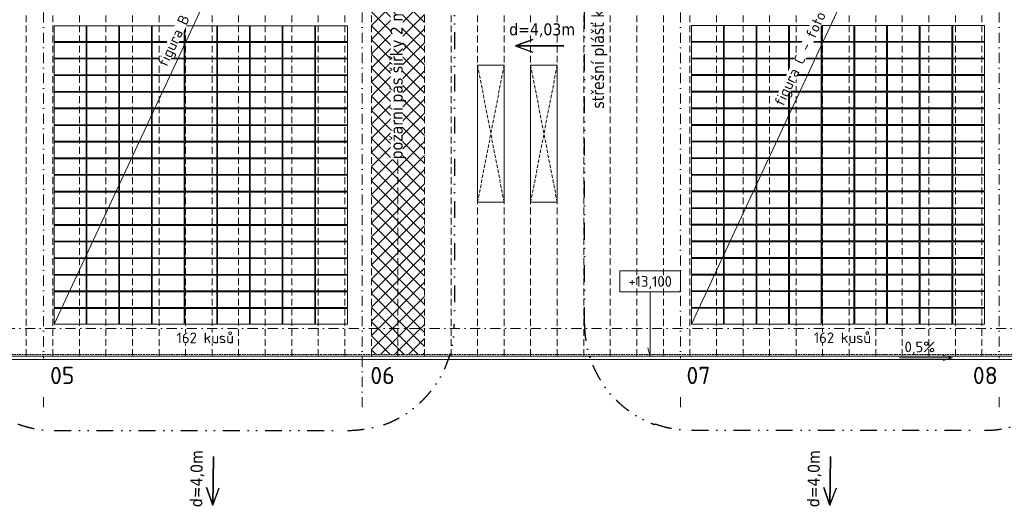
# Model space of a CAD drawing. Header units: millimetres. Extents: x -725694 to 4766210, y -2984614 to 2187451.
# Tile 249 of 256: x 41101 to 78194, y 143304 to 161624. Entities that reach past the tile are written whole.
import ezdxf
from ezdxf.enums import TextEntityAlignment as Align

# ---------------------------------------------------------------- set-up
doc = ezdxf.new("R2010")
doc.units = ezdxf.units.MM
for name, pattern in [('CENTERX2', [101.6, 63.5, -12.7, 12.7, -12.7]), ('DASHDOT', [25.4, 12.7, -6.35, 0, -6.35]), ('DASHED', [19.05, 12.7, -6.35]), ('DIVIDE', [31.75, 12.7, -6.35, 0, -6.35, 0, -6.35]), ('HIDDEN', [9.525, 6.35, -3.175]), ('ČÁRKOVANÁ', [19.05, 12.7, -6.35])]:
    doc.linetypes.add(name, pattern=pattern)
for name, color, linetype, lineweight in [('___FVE_návrh var.2', 7, 'Continuous', 5), ('A99_N_kce-pod', 7, 'DASHED', 20), ('A99_N_kce-pohl', 7, 'Continuous', 9), ('A99_N_koty-vysk', 7, 'Continuous', 9), ('A99_N_sraf', 7, 'Continuous', 0), ('A99_N_txt-popis-200', 7, 'Continuous', 5), ('A99_S_osy', 7, 'CENTERX2', 5), ('PBS - odstupy', 1, 'DIVIDE', 30)]:
    doc.layers.add(name, color=color, linetype=linetype, lineweight=lineweight)
doc.styles.add('A99_kota', font='isocpeur.ttf', dxfattribs={"height": 2})
doc.styles.add('ad_popis 100', font='isocpeur.ttf', dxfattribs={"height": 200})
doc.styles.add('PBS', font='tahoma.ttf')

# ---------------------------------------------------------------- blocks, each defined once
blk = doc.blocks.new('*U358')
at = {"color": 0, "linetype": 'ByBlock'}
for p, q in [((5.7, -4), (5.7, -16.06)), ((5.7, -16.06), (5.29, -14.52))]:
    blk.add_line(p, q, dxfattribs=at)
blk.add_lwpolyline([(0, -4), (11.4, -4), (11.4, 0), (0, 0)], close=True, dxfattribs=at)
at = {"color": 0, "linetype": 'ByBlock', "style": 'A99_kota'}
for tag, p in [('VYSKA', (5.7, -2.24)), ('VYSKA_POPIS1', (5.7, -6.04)), ('VYSKA_POPIS2', (5.9, -9.54)), ('VYSKA_POPIS3', (5.9, -13.04))]:
    blk.add_attdef(tag, text='', height=2, dxfattribs=at).set_placement(p, align=Align.MIDDLE)

msp = doc.modelspace()

# ---------------------------------------------------------------- hatches: boundary and pattern name
at = {"layer": 'A99_N_sraf', "linetype": 'Continuous', "lineweight": 0, "ltscale": 0.5, "transparency": 33554687}
h = msp.add_hatch(dxfattribs=at)
h.set_pattern_fill('ANSI37', scale=3000)
h.set_pattern_definition([(45, (1575, 39157.5), (-265.165, 265.165), []), (135, (1575, 39157.5), (-265.165, -265.165), [])])
h.paths.add_polyline_path([(56350, 176350), (54350, 176350), (54350, 149020), (56350, 149020)])

# ---------------------------------------------------------------- linework, layer by layer
at = {"layer": '___FVE_návrh var.2', "color": 7, "linetype": 'Continuous', "lineweight": 5, "ltscale": 0.5}
for points in [[(42405, 150160), (53450, 173850)], [(66410, 150165), (77450, 173855)], [(66410, 153920), (66410, 153905), (66370, 153905)]]:
    msp.add_lwpolyline(points, dxfattribs=at)
at = {"layer": '___FVE_návrh var.2', "color": 7, "lineweight": 5, "ltscale": 2}
for points in [[(43605, 160800), (43605, 161395), (42405, 161395), (42405, 160800)], [(44835, 160800), (44835, 161395), (43635, 161395), (43635, 160800)], [(46065, 160800), (46065, 161395), (44865, 161395), (44865, 160800)], [(47295, 160800), (47295, 161395), (46095, 161395), (46095, 160800)], [(48525, 160800), (48525, 161395), (47325, 161395), (47325, 160800)], [(48555, 160800), (48555, 161395), (49755, 161395), (49755, 160800)], [(49785, 160800), (49785, 161395), (50985, 161395), (50985, 160800)], [(51015, 160800), (51015, 161395), (52215, 161395), (52215, 160800)], [(52245, 160800), (52245, 161395), (53445, 161395), (53445, 160800)], [(67610, 160805), (67610, 161400), (66410, 161400), (66410, 160805)], [(68840, 160805), (68840, 161400), (67640, 161400), (67640, 160805)], [(70070, 160805), (70070, 161400), (68870, 161400), (68870, 160805)], [(71300, 160805), (71300, 161400), (70100, 161400), (70100, 160805)], [(72530, 160805), (72530, 161400), (71330, 161400), (71330, 160805)], [(72560, 160805), (72560, 161400), (73760, 161400), (73760, 160805)], [(73790, 160805), (73790, 161400), (74990, 161400), (74990, 160805)], [(75020, 160805), (75020, 161400), (76220, 161400), (76220, 160805)], [(76250, 160805), (76250, 161400), (77450, 161400), (77450, 160805)], [(43605, 160175), (43605, 160770), (42405, 160770), (42405, 160175)], [(44835, 160175), (44835, 160770), (43635, 160770), (43635, 160175)], [(46065, 160175), (46065, 160770), (44865, 160770), (44865, 160175)], [(47295, 160175), (47295, 160770), (46095, 160770), (46095, 160175)], [(48525, 160175), (48525, 160770), (47325, 160770), (47325, 160175)], [(48555, 160175), (48555, 160770), (49755, 160770), (49755, 160175)], [(49785, 160175), (49785, 160770), (50985, 160770), (50985, 160175)], [(51015, 160175), (51015, 160770), (52215, 160770), (52215, 160175)], [(52245, 160175), (52245, 160770), (53445, 160770), (53445, 160175)], [(67610, 160180), (67610, 160775), (66410, 160775), (66410, 160180)], [(68840, 160180), (68840, 160775), (67640, 160775), (67640, 160180)], [(70070, 160180), (70070, 160775), (68870, 160775), (68870, 160180)], [(71300, 160180), (71300, 160775), (70100, 160775), (70100, 160180)], [(72530, 160180), (72530, 160775), (71330, 160775), (71330, 160180)], [(72560, 160180), (72560, 160775), (73760, 160775), (73760, 160180)], [(73790, 160180), (73790, 160775), (74990, 160775), (74990, 160180)], [(75020, 160180), (75020, 160775), (76220, 160775), (76220, 160180)], [(76250, 160180), (76250, 160775), (77450, 160775), (77450, 160180)], [(43605, 159550), (43605, 160145), (42405, 160145), (42405, 159550)], [(44835, 159550), (44835, 160145), (43635, 160145), (43635, 159550)], [(46065, 159550), (46065, 160145), (44865, 160145), (44865, 159550)], [(47295, 159550), (47295, 160145), (46095, 160145), (46095, 159550)], [(48525, 159550), (48525, 160145), (47325, 160145), (47325, 159550)], [(48555, 159550), (48555, 160145), (49755, 160145), (49755, 159550)], [(49785, 159550), (49785, 160145), (50985, 160145), (50985, 159550)], [(51015, 159550), (51015, 160145), (52215, 160145), (52215, 159550)], [(52245, 159550), (52245, 160145), (53445, 160145), (53445, 159550)], [(67610, 159555), (67610, 160150), (66410, 160150), (66410, 159555)], [(68840, 159555), (68840, 160150), (67640, 160150), (67640, 159555)], [(70070, 159555), (70070, 160150), (68870, 160150), (68870, 159555)], [(71300, 159555), (71300, 160150), (70100, 160150), (70100, 159555)], [(72530, 159555), (72530, 160150), (71330, 160150), (71330, 159555)], [(72560, 159555), (72560, 160150), (73760, 160150), (73760, 159555)], [(73790, 159555), (73790, 160150), (74990, 160150), (74990, 159555)], [(75020, 159555), (75020, 160150), (76220, 160150), (76220, 159555)], [(76250, 159555), (76250, 160150), (77450, 160150), (77450, 159555)], [(43605, 158925), (43605, 159520), (42405, 159520), (42405, 158925)], [(44835, 158925), (44835, 159520), (43635, 159520), (43635, 158925)], [(46065, 158925), (46065, 159520), (44865, 159520), (44865, 158925)], [(47295, 158925), (47295, 159520), (46095, 159520), (46095, 158925)], [(48525, 158925), (48525, 159520), (47325, 159520), (47325, 158925)], [(48555, 158925), (48555, 159520), (49755, 159520), (49755, 158925)], [(49785, 158925), (49785, 159520), (50985, 159520), (50985, 158925)], [(51015, 158925), (51015, 159520), (52215, 159520), (52215, 158925)], [(52245, 158925), (52245, 159520), (53445, 159520), (53445, 158925)], [(67610, 158930), (67610, 159525), (66410, 159525), (66410, 158930)], [(68840, 158930), (68840, 159525), (67640, 159525), (67640, 158930)], [(70070, 158930), (70070, 159525), (68870, 159525), (68870, 158930)], [(71300, 158930), (71300, 159525), (70100, 159525), (70100, 158930)], [(72530, 158930), (72530, 159525), (71330, 159525), (71330, 158930)], [(72560, 158930), (72560, 159525), (73760, 159525), (73760, 158930)], [(73790, 158930), (73790, 159525), (74990, 159525), (74990, 158930)], [(75020, 158930), (75020, 159525), (76220, 159525), (76220, 158930)], [(76250, 158930), (76250, 159525), (77450, 159525), (77450, 158930)], [(43605, 158300), (43605, 158895), (42405, 158895), (42405, 158300)], [(44835, 158300), (44835, 158895), (43635, 158895), (43635, 158300)], [(46065, 158300), (46065, 158895), (44865, 158895), (44865, 158300)], [(47295, 158300), (47295, 158895), (46095, 158895), (46095, 158300)], [(48525, 158300), (48525, 158895), (47325, 158895), (47325, 158300)], [(48555, 158300), (48555, 158895), (49755, 158895), (49755, 158300)], [(49785, 158300), (49785, 158895), (50985, 158895), (50985, 158300)], [(51015, 158300), (51015, 158895), (52215, 158895), (52215, 158300)], [(52245, 158300), (52245, 158895), (53445, 158895), (53445, 158300)], [(67610, 158305), (67610, 158900), (66410, 158900), (66410, 158305)], [(68840, 158305), (68840, 158900), (67640, 158900), (67640, 158305)], [(70070, 158305), (70070, 158900), (68870, 158900), (68870, 158305)], [(71300, 158305), (71300, 158900), (70100, 158900), (70100, 158305)], [(72530, 158305), (72530, 158900), (71330, 158900), (71330, 158305)], [(72560, 158305), (72560, 158900), (73760, 158900), (73760, 158305)], [(73790, 158305), (73790, 158900), (74990, 158900), (74990, 158305)], [(75020, 158305), (75020, 158900), (76220, 158900), (76220, 158305)], [(76250, 158305), (76250, 158900), (77450, 158900), (77450, 158305)], [(43605, 157670), (43605, 158265), (42405, 158265), (42405, 157670)], [(44835, 157670), (44835, 158265), (43635, 158265), (43635, 157670)], [(46065, 157670), (46065, 158265), (44865, 158265), (44865, 157670)], [(47295, 157670), (47295, 158265), (46095, 158265), (46095, 157670)], [(48525, 157670), (48525, 158265), (47325, 158265), (47325, 157670)], [(48555, 157670), (48555, 158265), (49755, 158265), (49755, 157670)], [(49785, 157670), (49785, 158265), (50985, 158265), (50985, 157670)], [(51015, 157670), (51015, 158265), (52215, 158265), (52215, 157670)], [(52245, 157670), (52245, 158265), (53445, 158265), (53445, 157670)], [(67610, 157675), (67610, 158270), (66410, 158270), (66410, 157675)], [(68840, 157675), (68840, 158270), (67640, 158270), (67640, 157675)], [(70070, 157675), (70070, 158270), (68870, 158270), (68870, 157675)], [(71300, 157675), (71300, 158270), (70100, 158270), (70100, 157675)], [(72530, 157675), (72530, 158270), (71330, 158270), (71330, 157675)], [(72560, 157675), (72560, 158270), (73760, 158270), (73760, 157675)], [(73790, 157675), (73790, 158270), (74990, 158270), (74990, 157675)], [(75020, 157675), (75020, 158270), (76220, 158270), (76220, 157675)], [(76250, 157675), (76250, 158270), (77450, 158270), (77450, 157675)], [(67610, 157050), (67610, 157645), (66410, 157645), (66410, 157050)], [(68840, 157050), (68840, 157645), (67640, 157645), (67640, 157050)], [(70070, 157050), (70070, 157645), (68870, 157645), (68870, 157050)], [(71300, 157050), (71300, 157645), (70100, 157645), (70100, 157050)], [(72530, 157050), (72530, 157645), (71330, 157645), (71330, 157050)], [(72560, 157050), (72560, 157645), (73760, 157645), (73760, 157050)], [(73790, 157050), (73790, 157645), (74990, 157645), (74990, 157050)], [(75020, 157050), (75020, 157645), (76220, 157645), (76220, 157050)], [(76250, 157050), (76250, 157645), (77450, 157645), (77450, 157050)], [(43605, 157045), (43605, 157640), (42405, 157640), (42405, 157045)], [(44835, 157045), (44835, 157640), (43635, 157640), (43635, 157045)], [(46065, 157045), (46065, 157640), (44865, 157640), (44865, 157045)], [(47295, 157045), (47295, 157640), (46095, 157640), (46095, 157045)], [(48525, 157045), (48525, 157640), (47325, 157640), (47325, 157045)], [(48555, 157045), (48555, 157640), (49755, 157640), (49755, 157045)], [(49785, 157045), (49785, 157640), (50985, 157640), (50985, 157045)], [(51015, 157045), (51015, 157640), (52215, 157640), (52215, 157045)], [(52245, 157045), (52245, 157640), (53445, 157640), (53445, 157045)], [(43605, 156420), (43605, 157015), (42405, 157015), (42405, 156420)], [(44835, 156420), (44835, 157015), (43635, 157015), (43635, 156420)], [(46065, 156420), (46065, 157015), (44865, 157015), (44865, 156420)], [(47295, 156420), (47295, 157015), (46095, 157015), (46095, 156420)], [(48525, 156420), (48525, 157015), (47325, 157015), (47325, 156420)], [(48555, 156420), (48555, 157015), (49755, 157015), (49755, 156420)], [(49785, 156420), (49785, 157015), (50985, 157015), (50985, 156420)], [(51015, 156420), (51015, 157015), (52215, 157015), (52215, 156420)], [(52245, 156420), (52245, 157015), (53445, 157015), (53445, 156420)], [(67610, 156425), (67610, 157020), (66410, 157020), (66410, 156425)], [(68840, 156425), (68840, 157020), (67640, 157020), (67640, 156425)], [(70070, 156425), (70070, 157020), (68870, 157020), (68870, 156425)], [(71300, 156425), (71300, 157020), (70100, 157020), (70100, 156425)], [(72530, 156425), (72530, 157020), (71330, 157020), (71330, 156425)], [(72560, 156425), (72560, 157020), (73760, 157020), (73760, 156425)], [(73790, 156425), (73790, 157020), (74990, 157020), (74990, 156425)], [(75020, 156425), (75020, 157020), (76220, 157020), (76220, 156425)], [(76250, 156425), (76250, 157020), (77450, 157020), (77450, 156425)], [(43605, 155795), (43605, 156390), (42405, 156390), (42405, 155795)], [(44835, 155795), (44835, 156390), (43635, 156390), (43635, 155795)], [(46065, 155795), (46065, 156390), (44865, 156390), (44865, 155795)], [(47295, 155795), (47295, 156390), (46095, 156390), (46095, 155795)], [(48525, 155795), (48525, 156390), (47325, 156390), (47325, 155795)], [(48555, 155795), (48555, 156390), (49755, 156390), (49755, 155795)], [(49785, 155795), (49785, 156390), (50985, 156390), (50985, 155795)], [(51015, 155795), (51015, 156390), (52215, 156390), (52215, 155795)], [(52245, 155795), (52245, 156390), (53445, 156390), (53445, 155795)], [(67610, 155800), (67610, 156395), (66410, 156395), (66410, 155800)], [(68840, 155800), (68840, 156395), (67640, 156395), (67640, 155800)], [(70070, 155800), (70070, 156395), (68870, 156395), (68870, 155800)], [(71300, 155800), (71300, 156395), (70100, 156395), (70100, 155800)], [(72530, 155800), (72530, 156395), (71330, 156395), (71330, 155800)], [(72560, 155800), (72560, 156395), (73760, 156395), (73760, 155800)], [(73790, 155800), (73790, 156395), (74990, 156395), (74990, 155800)], [(75020, 155800), (75020, 156395), (76220, 156395), (76220, 155800)], [(76250, 155800), (76250, 156395), (77450, 156395), (77450, 155800)], [(43605, 155170), (43605, 155765), (42405, 155765), (42405, 155170)], [(44835, 155170), (44835, 155765), (43635, 155765), (43635, 155170)], [(46065, 155170), (46065, 155765), (44865, 155765), (44865, 155170)], [(47295, 155170), (47295, 155765), (46095, 155765), (46095, 155170)], [(48525, 155170), (48525, 155765), (47325, 155765), (47325, 155170)], [(48555, 155170), (48555, 155765), (49755, 155765), (49755, 155170)], [(49785, 155170), (49785, 155765), (50985, 155765), (50985, 155170)], [(51015, 155170), (51015, 155765), (52215, 155765), (52215, 155170)], [(52245, 155170), (52245, 155765), (53445, 155765), (53445, 155170)], [(67610, 155175), (67610, 155770), (66410, 155770), (66410, 155175)], [(68840, 155175), (68840, 155770), (67640, 155770), (67640, 155175)], [(70070, 155175), (70070, 155770), (68870, 155770), (68870, 155175)], [(71300, 155175), (71300, 155770), (70100, 155770), (70100, 155175)], [(72530, 155175), (72530, 155770), (71330, 155770), (71330, 155175)], [(72560, 155175), (72560, 155770), (73760, 155770), (73760, 155175)], [(73790, 155175), (73790, 155770), (74990, 155770), (74990, 155175)], [(75020, 155175), (75020, 155770), (76220, 155770), (76220, 155175)], [(76250, 155175), (76250, 155770), (77450, 155770), (77450, 155175)], [(43605, 154540), (43605, 155135), (42405, 155135), (42405, 154540)], [(44835, 154540), (44835, 155135), (43635, 155135), (43635, 154540)], [(46065, 154540), (46065, 155135), (44865, 155135), (44865, 154540)], [(47295, 154540), (47295, 155135), (46095, 155135), (46095, 154540)], [(48525, 154540), (48525, 155135), (47325, 155135), (47325, 154540)], [(48555, 154540), (48555, 155135), (49755, 155135), (49755, 154540)], [(49785, 154540), (49785, 155135), (50985, 155135), (50985, 154540)], [(51015, 154540), (51015, 155135), (52215, 155135), (52215, 154540)], [(52245, 154540), (52245, 155135), (53445, 155135), (53445, 154540)], [(67610, 154545), (67610, 155140), (66410, 155140), (66410, 154545)], [(68840, 154545), (68840, 155140), (67640, 155140), (67640, 154545)], [(70070, 154545), (70070, 155140), (68870, 155140), (68870, 154545)], [(71300, 154545), (71300, 155140), (70100, 155140), (70100, 154545)], [(72530, 154545), (72530, 155140), (71330, 155140), (71330, 154545)], [(72560, 154545), (72560, 155140), (73760, 155140), (73760, 154545)], [(73790, 154545), (73790, 155140), (74990, 155140), (74990, 154545)], [(75020, 154545), (75020, 155140), (76220, 155140), (76220, 154545)], [(76250, 154545), (76250, 155140), (77450, 155140), (77450, 154545)], [(43605, 154510), (43605, 153915), (42405, 153915), (42405, 154510)], [(44835, 154510), (44835, 153915), (43635, 153915), (43635, 154510)], [(46065, 154510), (46065, 153915), (44865, 153915), (44865, 154510)], [(47295, 154510), (47295, 153915), (46095, 153915), (46095, 154510)], [(48525, 154510), (48525, 153915), (47325, 153915), (47325, 154510)], [(48555, 154510), (48555, 153915), (49755, 153915), (49755, 154510)], [(49785, 154510), (49785, 153915), (50985, 153915), (50985, 154510)], [(51015, 154510), (51015, 153915), (52215, 153915), (52215, 154510)], [(52245, 154510), (52245, 153915), (53445, 153915), (53445, 154510)], [(67610, 153920), (67610, 154515), (66410, 154515), (66410, 153920)], [(68840, 153920), (68840, 154515), (67640, 154515), (67640, 153920)], [(70070, 153920), (70070, 154515), (68870, 154515), (68870, 153920)], [(71300, 153920), (71300, 154515), (70100, 154515), (70100, 153920)], [(72530, 153920), (72530, 154515), (71330, 154515), (71330, 153920)], [(72560, 153920), (72560, 154515), (73760, 154515), (73760, 153920)], [(73790, 153920), (73790, 154515), (74990, 154515), (74990, 153920)], [(75020, 153920), (75020, 154515), (76220, 154515), (76220, 153920)], [(76250, 153920), (76250, 154515), (77450, 154515), (77450, 153920)], [(43605, 153880), (43605, 153285), (42405, 153285), (42405, 153880)], [(44835, 153880), (44835, 153285), (43635, 153285), (43635, 153880)], [(46065, 153880), (46065, 153285), (44865, 153285), (44865, 153880)], [(47295, 153880), (47295, 153285), (46095, 153285), (46095, 153880)], [(48525, 153880), (48525, 153285), (47325, 153285), (47325, 153880)], [(48555, 153880), (48555, 153285), (49755, 153285), (49755, 153880)], [(49785, 153880), (49785, 153285), (50985, 153285), (50985, 153880)], [(51015, 153880), (51015, 153285), (52215, 153285), (52215, 153880)], [(52245, 153880), (52245, 153285), (53445, 153285), (53445, 153880)], [(67610, 153890), (67610, 153295), (66410, 153295), (66410, 153890)], [(68840, 153890), (68840, 153295), (67640, 153295), (67640, 153890)], [(70070, 153890), (70070, 153295), (68870, 153295), (68870, 153890)], [(71300, 153890), (71300, 153295), (70100, 153295), (70100, 153890)], [(72530, 153890), (72530, 153295), (71330, 153295), (71330, 153890)], [(72560, 153890), (72560, 153295), (73760, 153295), (73760, 153890)], [(73790, 153890), (73790, 153295), (74990, 153295), (74990, 153890)], [(75020, 153890), (75020, 153295), (76220, 153295), (76220, 153890)], [(76250, 153890), (76250, 153295), (77450, 153295), (77450, 153890)], [(43605, 153255), (43605, 152660), (42405, 152660), (42405, 153255)], [(44835, 153255), (44835, 152660), (43635, 152660), (43635, 153255)], [(46065, 153255), (46065, 152660), (44865, 152660), (44865, 153255)], [(47295, 153255), (47295, 152660), (46095, 152660), (46095, 153255)], [(48525, 153255), (48525, 152660), (47325, 152660), (47325, 153255)], [(48555, 153255), (48555, 152660), (49755, 152660), (49755, 153255)], [(49785, 153255), (49785, 152660), (50985, 152660), (50985, 153255)], [(51015, 153255), (51015, 152660), (52215, 152660), (52215, 153255)], [(52245, 153255), (52245, 152660), (53445, 152660), (53445, 153255)], [(67610, 153265), (67610, 152670), (66410, 152670), (66410, 153265)], [(68840, 153265), (68840, 152670), (67640, 152670), (67640, 153265)], [(70070, 153265), (70070, 152670), (68870, 152670), (68870, 153265)], [(71300, 153265), (71300, 152670), (70100, 152670), (70100, 153265)], [(72530, 153265), (72530, 152670), (71330, 152670), (71330, 153265)], [(72560, 153265), (72560, 152670), (73760, 152670), (73760, 153265)], [(73790, 153265), (73790, 152670), (74990, 152670), (74990, 153265)], [(75020, 153265), (75020, 152670), (76220, 152670), (76220, 153265)], [(76250, 153265), (76250, 152670), (77450, 152670), (77450, 153265)], [(43605, 152630), (43605, 152035), (42405, 152035), (42405, 152630)], [(44835, 152630), (44835, 152035), (43635, 152035), (43635, 152630)], [(46065, 152630), (46065, 152035), (44865, 152035), (44865, 152630)], [(47295, 152630), (47295, 152035), (46095, 152035), (46095, 152630)], [(48525, 152630), (48525, 152035), (47325, 152035), (47325, 152630)], [(48555, 152630), (48555, 152035), (49755, 152035), (49755, 152630)], [(49785, 152630), (49785, 152035), (50985, 152035), (50985, 152630)], [(51015, 152630), (51015, 152035), (52215, 152035), (52215, 152630)], [(52245, 152630), (52245, 152035), (53445, 152035), (53445, 152630)], [(67610, 152635), (67610, 152040), (66410, 152040), (66410, 152635)], [(68840, 152635), (68840, 152040), (67640, 152040), (67640, 152635)], [(70070, 152635), (70070, 152040), (68870, 152040), (68870, 152635)], [(71300, 152635), (71300, 152040), (70100, 152040), (70100, 152635)], [(72530, 152635), (72530, 152040), (71330, 152040), (71330, 152635)], [(72560, 152635), (72560, 152040), (73760, 152040), (73760, 152635)], [(73790, 152635), (73790, 152040), (74990, 152040), (74990, 152635)], [(75020, 152635), (75020, 152040), (76220, 152040), (76220, 152635)], [(76250, 152635), (76250, 152040), (77450, 152040), (77450, 152635)], [(43605, 152005), (43605, 151410), (42405, 151410), (42405, 152005)], [(44835, 152005), (44835, 151410), (43635, 151410), (43635, 152005)], [(46065, 152005), (46065, 151410), (44865, 151410), (44865, 152005)], [(47295, 152005), (47295, 151410), (46095, 151410), (46095, 152005)], [(48525, 152005), (48525, 151410), (47325, 151410), (47325, 152005)], [(48555, 152005), (48555, 151410), (49755, 151410), (49755, 152005)], [(49785, 152005), (49785, 151410), (50985, 151410), (50985, 152005)], [(51015, 152005), (51015, 151410), (52215, 151410), (52215, 152005)], [(52245, 152005), (52245, 151410), (53445, 151410), (53445, 152005)], [(67610, 152010), (67610, 151415), (66410, 151415), (66410, 152010)], [(68840, 152010), (68840, 151415), (67640, 151415), (67640, 152010)], [(70070, 152010), (70070, 151415), (68870, 151415), (68870, 152010)], [(71300, 152010), (71300, 151415), (70100, 151415), (70100, 152010)], [(72530, 152010), (72530, 151415), (71330, 151415), (71330, 152010)], [(72560, 152010), (72560, 151415), (73760, 151415), (73760, 152010)], [(73790, 152010), (73790, 151415), (74990, 151415), (74990, 152010)], [(75020, 152010), (75020, 151415), (76220, 151415), (76220, 152010)], [(76250, 152010), (76250, 151415), (77450, 151415), (77450, 152010)], [(43605, 151380), (43605, 150785), (42405, 150785), (42405, 151380)], [(44835, 151380), (44835, 150785), (43635, 150785), (43635, 151380)], [(46065, 151380), (46065, 150785), (44865, 150785), (44865, 151380)], [(47295, 151380), (47295, 150785), (46095, 150785), (46095, 151380)], [(48525, 151380), (48525, 150785), (47325, 150785), (47325, 151380)], [(48555, 151380), (48555, 150785), (49755, 150785), (49755, 151380)], [(49785, 151380), (49785, 150785), (50985, 150785), (50985, 151380)], [(51015, 151380), (51015, 150785), (52215, 150785), (52215, 151380)], [(52245, 151380), (52245, 150785), (53445, 150785), (53445, 151380)], [(67610, 151385), (67610, 150790), (66410, 150790), (66410, 151385)], [(68840, 151385), (68840, 150790), (67640, 150790), (67640, 151385)], [(70070, 151385), (70070, 150790), (68870, 150790), (68870, 151385)], [(71300, 151385), (71300, 150790), (70100, 150790), (70100, 151385)], [(72530, 151385), (72530, 150790), (71330, 150790), (71330, 151385)], [(72560, 151385), (72560, 150790), (73760, 150790), (73760, 151385)], [(73790, 151385), (73790, 150790), (74990, 150790), (74990, 151385)], [(75020, 151385), (75020, 150790), (76220, 150790), (76220, 151385)], [(76250, 151385), (76250, 150790), (77450, 150790), (77450, 151385)], [(43605, 150755), (43605, 150160), (42405, 150160), (42405, 150755)], [(44835, 150755), (44835, 150160), (43635, 150160), (43635, 150755)], [(46065, 150755), (46065, 150160), (44865, 150160), (44865, 150755)], [(47295, 150755), (47295, 150160), (46095, 150160), (46095, 150755)], [(48525, 150755), (48525, 150160), (47325, 150160), (47325, 150755)], [(48555, 150755), (48555, 150160), (49755, 150160), (49755, 150755)], [(49785, 150755), (49785, 150160), (50985, 150160), (50985, 150755)], [(51015, 150755), (51015, 150160), (52215, 150160), (52215, 150755)], [(52245, 150755), (52245, 150160), (53445, 150160), (53445, 150755)], [(67610, 150760), (67610, 150165), (66410, 150165), (66410, 150760)], [(68840, 150760), (68840, 150165), (67640, 150165), (67640, 150760)], [(70070, 150760), (70070, 150165), (68870, 150165), (68870, 150760)], [(71300, 150760), (71300, 150165), (70100, 150165), (70100, 150760)], [(72530, 150760), (72530, 150165), (71330, 150165), (71330, 150760)], [(72560, 150760), (72560, 150165), (73760, 150165), (73760, 150760)], [(73790, 150760), (73790, 150165), (74990, 150165), (74990, 150760)], [(75020, 150760), (75020, 150165), (76220, 150165), (76220, 150760)], [(76250, 150760), (76250, 150165), (77450, 150165), (77450, 150760)]]:
    msp.add_lwpolyline(points, close=True, dxfattribs=at)
at = {"layer": 'A99_N_kce-pohl', "color": 7, "linetype": 'Continuous', "ltscale": 25}
msp.add_lwpolyline([(7180, 174440), (-650, 174440), (-650, 148960), (138875, 148960), (138875, 176350)], dxfattribs=at)
at = {"layer": 'A99_N_kce-pohl', "color": 7, "linetype": 'ČÁRKOVANÁ', "lineweight": 5, "ltscale": 20}
for points in [[(41350, 148960), (41350, 148960), (41350, 174145)], [(42350, 148960), (42350, 148960), (42350, 174145)], [(43350, 148960), (43350, 148960), (43350, 174145)], [(44350, 148960), (44350, 148960), (44350, 174145)], [(45350, 148960), (45350, 148960), (45350, 174145)], [(46350, 148960), (46350, 148960), (46350, 174145)], [(47350, 148960), (47350, 148960), (47350, 174145)], [(48350, 148960), (48350, 148960), (48350, 174145)], [(49350, 148960), (49350, 148960), (49350, 174145)], [(50350, 148960), (50350, 148960), (50350, 174145)], [(51350, 148960), (51350, 148960), (51350, 174145)], [(52350, 148960), (52350, 148960), (52350, 174145)], [(53350, 148960), (53350, 148960), (53350, 174145)], [(54350, 148960), (54350, 148960), (54350, 174145)], [(55350, 148960), (55350, 148960), (55350, 174145)], [(56350, 148960), (56350, 148960), (56350, 174145)], [(57350, 148960), (57350, 148960), (57350, 174145)], [(58350, 148960), (58350, 148960), (58350, 174145)], [(59350, 148960), (59350, 148960), (59350, 174145)], [(60350, 148960), (60350, 148960), (60350, 174145)], [(61350, 148960), (61350, 148960), (61350, 174145)], [(62350, 148960), (62350, 148960), (62350, 174145)], [(63350, 148960), (63350, 148960), (63350, 174145)], [(64350, 148960), (64350, 148960), (64350, 174145)], [(65350, 148960), (65350, 148960), (65350, 174145)], [(66350, 148960), (66350, 148960), (66350, 174145)], [(67350, 148960), (67350, 148960), (67350, 174145)], [(68350, 148960), (68350, 148960), (68350, 174145)], [(69350, 148960), (69350, 148960), (69350, 174145)], [(70350, 148960), (70350, 148960), (70350, 174145)], [(71350, 148960), (71350, 148960), (71350, 174145)], [(72350, 148960), (72350, 148960), (72350, 174145)], [(73350, 148960), (73350, 148960), (73350, 174145)], [(74350, 148960), (74350, 148960), (74350, 174145)], [(75350, 148960), (75350, 148960), (75350, 174145)], [(76350, 148960), (76350, 148960), (76350, 174145)], [(77350, 148960), (77350, 148960), (77350, 174145)]]:
    msp.add_lwpolyline(points, dxfattribs=at)
at = {"layer": 'A99_N_kce-pohl', "color": 7, "linetype": 'Continuous', "lineweight": 9}
for points in [[(58350, 159912.5), (59350, 159912.5), (59350, 154752.5), (58350, 154752.5)], [(60350, 159912.5), (61350, 159912.5), (61350, 154752.5), (60350, 154752.5)]]:
    msp.add_lwpolyline(points, close=True, dxfattribs=at)
at = {"layer": 'A99_N_kce-pohl', "color": 7, "linetype": 'ČÁRKOVANÁ', "lineweight": 9, "ltscale": 10}
for points in [[(59350, 159912.5), (58350, 154752.5)], [(58350, 159912.5), (59350, 154752.5)], [(61350, 159912.5), (60350, 154752.5)], [(60350, 159912.5), (61350, 154752.5)]]:
    msp.add_lwpolyline(points, dxfattribs=at)
at = {"layer": 'A99_N_koty-vysk', "color": 7}
for points in [[(76240, 148890), (74240, 148890)], [(76240, 148890), (75890, 148990)], [(76240, 148890), (75890, 148790)]]:
    msp.add_lwpolyline(points, dxfattribs=at)
at = {"layer": 'A99_S_osy', "color": 7, "linetype": 'DASHDOT', "lineweight": 5, "ltscale": 30}
for points in [[(42000, 250300), (42000, 146890)], [(54000, 250300), (54000, 146890)], [(66000, 250300), (66000, 146890)], [(78000, 250300), (78000, 146890)], [(152950, 150000), (-2645, 150000)]]:
    msp.add_lwpolyline(points, dxfattribs=at)
at = {"layer": 'PBS - odstupy', "lineweight": 30, "ltscale": 50}
for points in [[(57480, 173850), (57475, 150160)], [(62380, 150165), (62380, 173855.9)], [(42405, 146160), (53445, 146160)], [(54813.1, 146401.2), (54823.3, 146373)], [(65041.9, 146406.2), (65031.7, 146378)], [(66410, 146165), (77450, 146165)]]:
    msp.add_lwpolyline(points, dxfattribs=at)
at = {"layer": 'PBS - odstupy', "linetype": 'ByBlock', "ltscale": 0.5, "flags": 128}
for points in [[(59776, 160635), (61600, 160635), (59776, 160635), (60433.8, 160874.4), (59776, 160635), (60433.8, 160395.6)], [(48374.3, 143349.2), (48396.1, 145173.1), (48374.3, 143349.2), (48142.8, 144009.8), (48374.3, 143349.2), (48621.5, 144004.1)], [(71621.8, 143349.2), (71643.6, 145173.1), (71621.8, 143349.2), (71390.3, 144009.8), (71621.8, 143349.2), (71869, 144004.1)]]:
    msp.add_lwpolyline(points, dxfattribs=at)
at = {"layer": 'PBS - odstupy', "lineweight": 30, "ltscale": 50}
for centre, radius, start, end in [((53445, 150160), 4030, 290, 0), ((66410, 150165), 4030, 180, 250), ((42405, 150160), 4000, 250, 270), ((53445, 150160), 4000, 270, 290), ((66410, 150165), 4000, 250, 270), ((77450, 150165), 4000, 270, 290)]:
    msp.add_arc(centre, radius, start, end, dxfattribs=at)

# ---------------------------------------------------------------- texts
at = {"layer": 'A99_N_koty-vysk', "color": 7, "insert": (75587, 149505), "char_height": 400, "attachment_point": 3, "style": 'ad_popis 100'}
msp.add_mtext_dynamic_manual_height_columns('0,5%', width=673.852, gutter_width=2000, heights=[0], dxfattribs=at)
at = {"layer": 'A99_N_txt-popis-200', "color": 7, "lineweight": 0, "insert": (54310, 148555), "char_height": 650, "attachment_point": 1, "style": 'ad_popis 100'}
msp.add_mtext_dynamic_manual_height_columns('06', width=832.5, gutter_width=1000, heights=[0], dxfattribs=at)

# ---------------------------------------------------------------- next in the draw order: texts
at = {"layer": '___FVE_návrh var.2', "color": 7, "linetype": 'Continuous', "lineweight": 5, "ltscale": 0.5, "char_height": 400, "attachment_point": 1, "rotation": 65.01289, "style": 'A99_kota', "bg_fill": 3, "box_fill_scale": 1, "bg_fill_color": 256, "bg_fill_transparency": 0}
for s, width, insert in [('figura B - fotovoltaický systém', 8019.673, (46275, 159972.5)), ('figura C - fotovoltaický systém', 7945.549, (69500, 158495.3))]:
    msp.add_mtext_dynamic_manual_height_columns(s, width=width, gutter_width=2000, heights=[0], dxfattribs=dict(at, insert=insert))
at = {"layer": 'A99_N_txt-popis-200', "color": 7, "lineweight": 0, "char_height": 650, "attachment_point": 1, "style": 'ad_popis 100', "bg_fill": 2}
for s, insert in [('05', (42245.1, 148555)), ('07', (66220, 148555)), ('08', (77010, 148555))]:
    msp.add_mtext_dynamic_manual_height_columns(s, width=832.5, gutter_width=1000, heights=[0], dxfattribs=dict(at, insert=insert))
at = {"layer": 'PBS - odstupy', "ltscale": 0.5, "char_height": 450, "attachment_point": 6, "style": 'PBS', "bg_fill": 3, "box_fill_scale": 1, "bg_fill_color": 256, "bg_fill_transparency": 0}
for s, insert, rotation in [('požární pás šířky 2 m s požární odolností REI 15 DP1', (55365, 170352.5), 90), ('střešní plášť klasifikace Broof(t3)', (62950, 167035), 90), ('d=4,0m ', (47810, 145415), 89.31439), ('d=4,0m ', (71057.5, 145415), 89.31439)]:
    msp.add_mtext(s, dxfattribs=dict(at, insert=insert, rotation=rotation))
at = {"layer": 'PBS - odstupy', "ltscale": 0.5, "insert": (62022.4, 161225.7), "char_height": 450, "attachment_point": 6, "style": 'PBS', "bg_fill": 3, "box_fill_scale": 1, "bg_fill_color": 256, "bg_fill_transparency": 0}
msp.add_mtext('d=4,03m ', dxfattribs=at)

# ---------------------------------------------------------------- next in the draw order: linework, layer by layer
at = {"layer": 'A99_N_kce-pod', "color": 7, "linetype": 'HIDDEN', "lineweight": 5, "ltscale": 10}
msp.add_lwpolyline([(138875.5, 149020), (-600, 149020)], dxfattribs=at)
at = {"layer": 'A99_N_kce-pohl', "color": 7, "linetype": 'Continuous'}
msp.add_lwpolyline([(138875, 148830), (-650, 148830)], dxfattribs=at)

# ---------------------------------------------------------------- next in the draw order: block references
at = {"layer": 'A99_N_koty-vysk', "color": 7, "xscale": 200, "yscale": 200, "zscale": 200}
msp.add_blockref('*U358', (63712.5, 152172.5), dxfattribs=at).add_auto_attribs({'VYSKA': '+13,100'})

# ---------------------------------------------------------------- next in the draw order: texts
at = {"layer": '___FVE_návrh var.2', "color": 7, "linetype": 'Continuous', "lineweight": 5, "ltscale": 2, "char_height": 400, "attachment_point": 1, "style": 'A99_kota', "bg_fill": 3, "box_fill_scale": 1, "bg_fill_color": 256, "bg_fill_transparency": 0}
for insert in [(71017.5, 149850), (47012.5, 149845)]:
    msp.add_mtext_dynamic_manual_height_columns('\\A1;162 kusů', width=2229.734, gutter_width=100, heights=[0], dxfattribs=dict(at, insert=insert))

doc.saveas('drawing.dxf')
